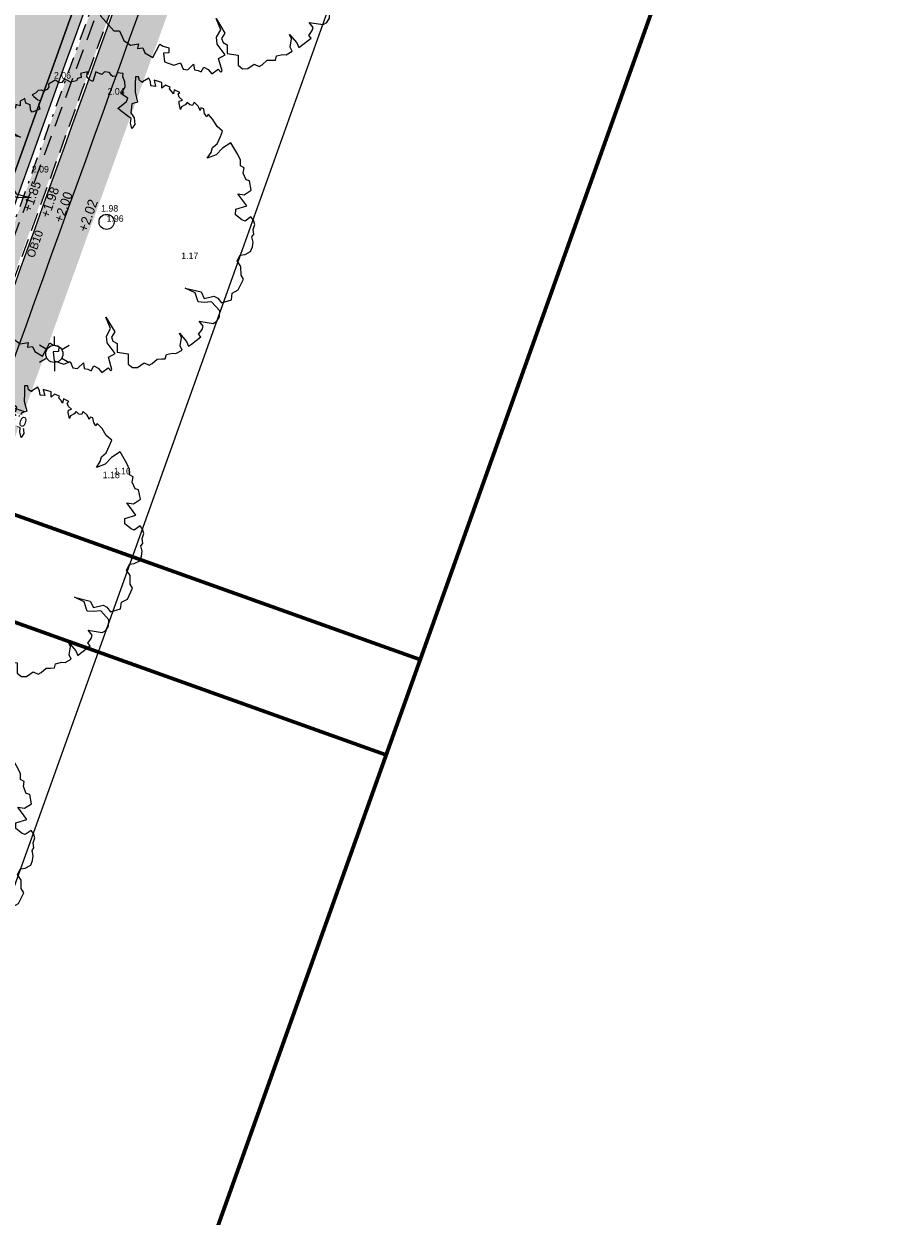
# Model space of a CAD drawing. Header units: metres. Extents: x 134157 to 138734, y 451157 to 455772.
# Tile 191 of 256: x 136425 to 136457, y 453375 to 453419. Entities that reach past the tile are written whole.
import ezdxf

# ---------------------------------------------------------------- set-up
doc = ezdxf.new("R2010")
doc.units = ezdxf.units.M
doc.linetypes.add('DASHDOT__G2', pattern=[1.2, 0.6, -0.3, 0, -0.3])
doc.linetypes.add('HIDDEN__G5', pattern=[1.125, 0.75, -0.375])
for name, color, linetype, lineweight in [('-DR-alg-bladkaders viewports', 7, 'Continuous', 60), ('-DR-bs-boom', 253, 'Continuous', 13), ('-DR-bs-inr-lichtmast', 253, 'Continuous', 13), ('-DR-nw-rio-HWA 125', 170, 'HIDDEN__G5', 13), ('-DR-nw-vh-arc-tegels 300x300x45', 253, 'Continuous', 9)]:
    doc.layers.add(name, color=color, linetype=linetype, lineweight=lineweight)
doc.layers.add('-DR-alg-hulplijnen kantverharding asflast nieuwe fietsstraat', color=7, linetype='Continuous', true_color=0xff9429, plot=False)
for name, color, linetype in [('-DR-alg-projectgrens 1-200', 3, 'PROJECTGRENS_1-200'), ('-DR-bs-txt-hoogtemaat', 253, 'Continuous'), ('-DR-nw-maatvoering', 3, 'Continuous'), ('-DR-nw-txt-hoogtemaat', 2, 'Continuous'), ('-DR-nw-vh-band 10x20 ob', 2, 'HIDDEN__G5'), ('-DR-nw-vh-band 5-20x25', 2, 'DASHDOT__G2'), ('-DR-nw-vh-kantverharding', 3, 'Continuous'), ('-DR-nw-vh-txt-kantopsluitingen', 2, 'Continuous')]:
    doc.layers.add(name, color=color, linetype=linetype)
doc.layers.add('-DR-nw-gr-arc-gras', color=7, linetype='Continuous', true_color=0xb5d5a4)
doc.layers.add('-DR-nw-vh-arc-asfalt fietsstraat rood', color=7, linetype='Continuous', lineweight=9, true_color=0xdfbfc7)
doc.layers.add('-DR-nw-vh-arc-sbs kf bruinrood rabat halfsteens', color=7, linetype='Continuous', lineweight=9, true_color=0xb88485)
doc.layers.add('-DR-nw-vh-arc-halfverharding stabilizer', color=7, linetype='Continuous', lineweight=9, true_color=0xe2e1c1, transparency=0.1)
doc.layers.add('-DR-nw-vh-kantverharding halfverharding stabilizer', color=7, linetype='Continuous', true_color=0xe2e1c1, transparency=0.1)
doc.styles.add('18_200', font='romans', dxfattribs={"width": 0.8, "height": 0.36})
doc.styles.add('Drong', font='txt', dxfattribs={"height": 1.8})
doc.linetypes.add('PROJECTGRENS_1-200', pattern='A,0.32,-0.13,[133,ltypeshp.shx,S=0.13,R=0,X=-0.13,Y=0],-0.13,1.27', length=1.85)
doc.dimstyles.new('Drong', dxfattribs={"dimtxt": 1.8, "dimasz": 2.5, "dimexe": 0, "dimexo": 0, "dimgap": 0.9, "dimtad": 1, "dimzin": 0, "dimdsep": 46, "dimtxsty": 'Drong', "dimblk": 'dimblk-wit', "dimcen": 0, "dimse1": 1, "dimse2": 1, "dimclrd": 256, "dimclre": 1, "dimclrt": 7, "dimadec": 0, "dimazin": 0, "dimtfac": 1, "dimtmove": 0, "dimatfit": 3, "dimfxl": 1, "dimtolj": 1, "dimtzin": 0, "dimarcsym": 0})
pattern_1 = [(228.0127875, (0.54864, 0.7619999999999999), (-6.096000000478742, -6.857999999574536), [0.102516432, -10.1491450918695]), (184.969741, (0.4800599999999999, 0.6858), (9.143999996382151, 0.7620000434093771), [0.175921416, -17.41621466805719]), (132.5104471, (0.3048, 0.6705599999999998), (7.620000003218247, -8.381999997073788), [0.124044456, -12.28041683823]), (267.273689, (0.00762, 0.4800599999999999), (0.7620000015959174, 15.23999999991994), [0.160201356, -15.8599312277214]), (292.83365418, (0, 0.32004), (-3.810000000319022, 9.143999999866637), [0.15709011, -15.5519423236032]), (357.2736889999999, (0.06096, 0.17526), (-15.23999999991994, 0.7620000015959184), [0.160201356, -15.8599312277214]), (37.69424047, (0.22098, 0.16764), (-9.905999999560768, -7.620000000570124), [0.211858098, -20.9739345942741]), (72.25532837, (0.38862, 0.29718), (5.334000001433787, 16.76399999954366), [0.200015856, -19.8015769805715]), (121.42956562, (0.4495799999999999, 0.48768), (-6.096000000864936, 9.905999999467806), [0.1607439, -15.9136637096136]), (175.2363583, (0.36576, 0.6248400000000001), (8.381999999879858, -0.7620000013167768), [0.183513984, -8.992181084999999]), (222.3974378, (0.18288, 0.64008), (-9.143999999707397, -8.382000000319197), [0.237323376, -23.4950317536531]), (138.81407483, (0.7619999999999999, 0.47244), (-5.333999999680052, 4.572000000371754), [0.08100136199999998, -8.0191697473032]), (171.4692344, (0.70104, 0.52578), (9.906000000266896, -1.523999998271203), [0.154104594, -15.256391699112]), (225, (0.54864, 0.54864), (-1.06581410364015e-16, -0.7620000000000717), [0.107762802, -0.9698679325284]), (203.19859051, (0.4953, 0.64008), (3.810000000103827, 1.5239999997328), [0.05803239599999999, -5.745186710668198]), (291.80140949, (0.44196, 0.61722), (-0.7620000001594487, 2.285999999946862), [0.082069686, -4.021425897]), (30.96375653, (0.47244, 0.5410200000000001), (2.286000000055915, 1.523999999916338), [0.133295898, -4.309889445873]), (161.56505118, (0.5867399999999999, 0.6096), (1.524000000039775, -0.761999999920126), [0.096386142, -2.3132694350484]), (16.389540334, (0, 0.61722), (7.620000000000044, 2.286000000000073), [0.1350264, -13.3676480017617]), (70.34617594, (0.12954, 0.65532), (-3.048000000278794, -8.381999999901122), [0.113279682, -11.21466470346]), (293.19859051, (0.5867399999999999, 0.7619999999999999), (-1.523999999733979, 3.810000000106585), [0.11606403, -5.687155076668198]), (343.6104596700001, (0.6324599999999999, 0.65532), (-7.620000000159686, 2.285999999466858), [0.1350264, -13.367648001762]), (339.44395478, (0, 0.14478), (-3.809999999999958, 1.524000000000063), [0.1302105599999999, -6.3803202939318]), (294.7751406, (0.12192, 0.09906), (-3.810000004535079, 8.381999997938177), [0.109101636, -10.801078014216]), (66.80140949, (0.59436, 0), (1.523999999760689, 3.810000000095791), [0.11606403, -5.687155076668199]), (17.35402464, (0.64008, 0.10668), (-9.905999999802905, -3.048000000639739), [0.127734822, -12.64571279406]), (69.44395478, (0.22098, 0), (-1.524000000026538, -3.809999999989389), [0.06510527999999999, -6.445425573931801]), (101.309932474, (0.54864, 0), (-0.7620000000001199, 3.048000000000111), [0.03885437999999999, -3.8465984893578]), (165.963756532, (0.5410200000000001, 0.0381), (2.285999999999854, -0.7619999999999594), [0.15709011, -2.9847163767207]), (186.00900596, (0.38862, 0.0762), (7.61999999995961, 0.762000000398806), [0.1455801, -14.4124094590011]), (303.69006753, (0.47244, 0.47244), (-0.7620000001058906, 1.523999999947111), [0.109897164, -2.637532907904]), (353.15722659, (0.5334, 0.3809999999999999), (12.9540000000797, -1.523999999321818), [0.191867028, -18.9948027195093]), (60.9453959, (0.7239, 0.35814), (-3.048000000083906, -5.333999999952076), [0.078452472, -7.766817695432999]), (90, (0.7619999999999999, 0.42672), (-0.7619999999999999, 0.7619999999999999), [0.04572, -0.7162799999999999]), (120.25643716, (0.37338, 0.09906), (3.047999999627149, -5.334000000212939), [0.105860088, -10.48018223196]), (48.01278749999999, (0.32004, 0.1905), (6.096000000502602, 6.857999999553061), [0.205032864, -10.0466286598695]), (0, (0.4572, 0.3429), (0.7619999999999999, 0.7619999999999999), [0.19812, -0.5638799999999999]), (325.3048465, (0.65532, 0.3429), (7.620000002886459, -5.333999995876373), [0.120482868, -11.927795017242]), (254.0546040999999, (0.75438, 0.27432), (-0.761999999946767, -3.048000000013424), [0.110948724, -5.4364950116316]), (207.64597536, (0.7239, 0.16764), (-14.478000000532, -7.619999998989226), [0.18064353, -17.8837393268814]), (175.42607874, (0.5638799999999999, 0.08381999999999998), (-9.905999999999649, 0.7619999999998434), [0.191108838, -18.919753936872])]
pattern_2 = [(115.3356253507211, (136419.7180158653, 453326.2367068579), (-0.2236810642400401, -0.1059037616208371), [0.06, -0.187485]), (205.3356253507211, (136419.7180158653, 453326.2367068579), (0.1059037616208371, -0.22368106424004), [0.06, -0.187485])]

# ---------------------------------------------------------------- blocks, each defined once
blk = doc.blocks.new('Boom bestaand 1')
blk.add_lwpolyline([(-0.06117739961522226, 0.3922887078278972), (-0.07359350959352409, 0.4116751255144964), (-0.08696696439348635, 0.4224718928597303), (-0.09262495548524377, 0.4414945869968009), (-0.1106275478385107, 0.4615454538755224), (-0.1241971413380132, 0.4751490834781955), (-0.1453325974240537, 0.4640004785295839), (-0.1728176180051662, 0.4610569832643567), (-0.1945372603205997, 0.4533219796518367), (-0.1891622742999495, 0.4455616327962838), (-0.2017040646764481, 0.4431737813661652), (-0.2067805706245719, 0.4443676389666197), (-0.2172318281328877, 0.4470540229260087), (-0.223502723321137, 0.4395920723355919), (-0.2169333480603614, 0.4339209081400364), (-0.2270861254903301, 0.4339209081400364), (-0.2330585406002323, 0.4330255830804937), (-0.2498892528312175, 0.4257264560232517), (-0.242749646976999, 0.416712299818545), (-0.2476345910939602, 0.4092003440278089), (-0.2589076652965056, 0.4043176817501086), (-0.2543983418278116, 0.3953035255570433), (-0.2532710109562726, 0.3814065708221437), (-0.2457557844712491, 0.3746459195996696), (-0.2660470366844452, 0.3787774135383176), (-0.2728107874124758, 0.3821577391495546), (-0.2716834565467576, 0.3934255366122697), (-0.2848353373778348, 0.3874160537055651), (-0.2964840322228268, 0.3881672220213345), (-0.2987384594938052, 0.3953035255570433), (-0.3145206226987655, 0.3821577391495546), (-0.3028719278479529, 0.3735190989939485), (-0.3141447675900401, 0.3720167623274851), (-0.3231631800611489, 0.3686364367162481), (-0.3276722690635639, 0.3731435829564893), (-0.3404482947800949, 0.3607491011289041), (-0.3359389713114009, 0.3464764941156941), (-0.3526397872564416, 0.353711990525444), (-0.3702979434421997, 0.3325317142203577), (-0.3491079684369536, 0.3290017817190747), (-0.3568775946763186, 0.3155875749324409), (-0.37100416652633, 0.3198237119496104), (-0.3837182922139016, 0.3191176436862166), (-0.3801864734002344, 0.2951135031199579), (-0.3780675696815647, 0.2944074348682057), (-0.3886625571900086, 0.2873474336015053), (-0.4013764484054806, 0.2901714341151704), (-0.4056142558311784, 0.2802872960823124), (-0.3837182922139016, 0.2704032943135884), (-0.3589967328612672, 0.2591071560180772), (-0.3250928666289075, 0.2534590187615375), (-0.327212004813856, 0.2336908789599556), (-0.3180296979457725, 0.228042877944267), (-0.3010777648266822, 0.2188648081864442), (-0.2820069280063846, 0.2223948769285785), (-0.2608169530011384, 0.2153347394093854), (-0.2523411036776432, 0.2012146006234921), (-0.2699992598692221, 0.2040386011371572), (-0.2834196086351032, 0.2118046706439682), (-0.2947208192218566, 0.2047446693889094), (-0.3321562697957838, 0.1849765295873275), (-0.3413385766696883, 0.2202768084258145), (-0.350520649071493, 0.2287488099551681), (-0.3724168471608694, 0.2146288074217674), (-0.3879560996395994, 0.2358089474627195), (-0.4042018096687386, 0.2414569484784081), (-0.4225661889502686, 0.2414569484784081), (-0.4315337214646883, 0.2467254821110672), (-0.4415591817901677, 0.229188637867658), (-0.4324549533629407, 0.2223948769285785), (-0.435986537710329, 0.2110987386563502), (-0.4423434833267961, 0.2082747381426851), (-0.4530205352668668, 0.2066837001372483), (-0.4612717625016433, 0.1920817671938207), (-0.457176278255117, 0.18003446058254), (-0.4670650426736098, 0.170150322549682), (-0.472715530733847, 0.1652082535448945), (-0.4472877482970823, 0.1440281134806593), (-0.4564700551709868, 0.1355561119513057), (-0.4705966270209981, 0.1320260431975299), (-0.4840167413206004, 0.1397921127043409), (-0.4882547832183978, 0.1171998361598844), (-0.4847231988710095, 0.1157878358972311), (-0.4748346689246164, 0.1136699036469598), (-0.4769535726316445, 0.1009617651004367), (-0.4713028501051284, 0.09460769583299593), (-0.4748346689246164, 0.0748395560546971), (-0.4931990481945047, 0.06071941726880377), (-0.4854294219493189, 0.04730521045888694), (-0.4875485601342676, 0.04024520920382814), (-0.5016751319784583, 0.03036107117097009), (-0.4974370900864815, 0.00494493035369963), (-0.4896674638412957, 0.002120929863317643), (-0.4832352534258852, -0.006023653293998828), (-0.4832352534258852, -0.0211265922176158), (-0.4885680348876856, -0.02468023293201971), (-0.4921233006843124, -0.03534115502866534), (-0.4876793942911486, -0.04689045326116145), (-0.4867905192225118, -0.05932826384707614), (-0.4796799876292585, -0.05666299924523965), (-0.4645700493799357, -0.04866734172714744), (-0.459237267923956, -0.04156006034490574), (-0.449460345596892, -0.05310935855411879), (-0.4325726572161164, -0.05488624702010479), (-0.4341562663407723, -0.082442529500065), (-0.4438616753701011, -0.08442230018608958), (-0.4591129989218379, -0.0788789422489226), (-0.4694125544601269, -0.08976781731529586), (-0.4852582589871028, -0.08739209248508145), (-0.4834755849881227, -0.1044182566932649), (-0.4690165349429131, -0.1107536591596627), (-0.4787219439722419, -0.1222364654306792), (-0.4698088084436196, -0.1279778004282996), (-0.4666397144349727, -0.1420344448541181), (-0.471197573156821, -0.1534835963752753), (-0.4672833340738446, -0.1649416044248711), (-0.4544219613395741, -0.1649416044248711), (-0.4219893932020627, -0.1780763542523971), (-0.409966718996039, -0.1657799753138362), (-0.389277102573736, -0.1643826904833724), (-0.3736199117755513, -0.1512478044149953), (-0.3909544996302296, -0.175281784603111), (-0.4052137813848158, -0.175281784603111), (-0.4169567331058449, -0.1934470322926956), (-0.4393239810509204, -0.1892550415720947), (-0.4502279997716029, -0.2060228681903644), (-0.4429587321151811, -0.2225112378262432), (-0.4293484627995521, -0.2253992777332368), (-0.4239762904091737, -0.2366267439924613), (-0.4254414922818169, -0.2510271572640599), (-0.418848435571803, -0.2612782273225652), (-0.4122553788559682, -0.2603019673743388), (-0.4066391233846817, -0.2695767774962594), (-0.4012669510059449, -0.2747023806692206), (-0.3966274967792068, -0.2734819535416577), (-0.3924762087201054, -0.2805602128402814), (-0.3993135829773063, -0.2847094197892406), (-0.3905228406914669, -0.2961809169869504), (-0.3763599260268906, -0.2947164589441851), (-0.3702552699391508, -0.2952046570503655), (-0.3690343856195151, -0.3047234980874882), (-0.3739181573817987, -0.307164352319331), (-0.3790460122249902, -0.3110695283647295), (-0.3685879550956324, -0.3301182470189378), (-0.3402060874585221, -0.3273904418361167), (-0.3249566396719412, -0.2991245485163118), (-0.2839884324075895, -0.301203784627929), (-0.2610645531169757, -0.2728350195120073), (-0.2463278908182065, -0.2450116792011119), (-0.2053925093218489, -0.2390105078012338), (-0.1868351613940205, -0.2166427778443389), (-0.1742816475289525, -0.1980938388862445), (-0.189564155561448, -0.2362827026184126), (-0.2026635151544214, -0.2526493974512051), (-0.2201291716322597, -0.2531949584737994), (-0.2283163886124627, -0.2755626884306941), (-0.2392323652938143, -0.2810182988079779), (-0.2370492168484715, -0.2946571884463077), (-0.2506941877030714, -0.313205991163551), (-0.2790760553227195, -0.3219349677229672), (-0.2898422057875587, -0.3303738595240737), (-0.3172829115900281, -0.3367933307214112), (-0.3145534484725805, -0.3612149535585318), (-0.3303818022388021, -0.3661248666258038), (-0.3025457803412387, -0.3906749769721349), (-0.2927212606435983, -0.3884927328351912), (-0.2779845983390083, -0.3917659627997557), (-0.2528775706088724, -0.3874016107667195), (-0.2548309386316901, -0.4015582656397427), (-0.2470641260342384, -0.4137096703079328), (-0.2372707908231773, -0.4130346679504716), (-0.235920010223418, -0.4234984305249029), (-0.2440246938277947, -0.4329495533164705), (-0.2234253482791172, -0.4440884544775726), (-0.2183598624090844, -0.4397003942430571), (-0.2102551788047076, -0.4400378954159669), (-0.1991112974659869, -0.448814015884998), (-0.1899934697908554, -0.4440884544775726), (-0.1778364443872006, -0.4484763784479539), (-0.1639910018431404, -0.4505016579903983), (-0.1606139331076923, -0.4451010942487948), (-0.1548731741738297, -0.4572524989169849), (-0.1555486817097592, -0.4613030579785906), (-0.1400145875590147, -0.4626531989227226), (-0.1312346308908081, -0.4505016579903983), (-0.1096221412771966, -0.4258612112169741), (-0.1072582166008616, -0.4238359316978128), (-0.1116481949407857, -0.448814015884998), (-0.1194152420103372, -0.4525269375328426), (-0.1102974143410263, -0.4619780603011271), (-0.09917651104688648, -0.4806846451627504), (-0.0889794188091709, -0.4840821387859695), (-0.07470325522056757, -0.4752485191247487), (-0.04819058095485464, -0.4976722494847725), (-0.02779592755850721, -0.489518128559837), (-0.01080061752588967, -0.4915566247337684), (0.01571205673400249, -0.4976722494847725), (0.02862852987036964, -0.4827231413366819), (0.05582116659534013, -0.4820436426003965), (0.071993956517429, -0.4570290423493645), (0.06901628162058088, -0.4348673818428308), (0.07565379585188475, -0.4119102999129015), (0.07964846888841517, -0.3923569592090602), (0.09273351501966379, -0.4155685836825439), (0.1039107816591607, -0.4277820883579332), (0.107454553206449, -0.4465849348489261), (0.1024933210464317, -0.4680038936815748), (0.1298861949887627, -0.4784885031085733), (0.1932751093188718, -0.4575098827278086), (0.2000920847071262, -0.4399570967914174), (0.2363148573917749, -0.4392229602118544), (0.2586511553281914, -0.4253239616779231), (0.2652219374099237, -0.3991058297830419), (0.2784183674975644, -0.4080994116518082), (0.2832172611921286, -0.3913114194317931), (0.3018123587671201, -0.3913114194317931), (0.326405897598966, -0.3733243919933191), (0.2952141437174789, -0.333752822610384), (0.3048114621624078, -0.3265580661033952), (0.3174374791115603, -0.3112487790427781), (0.3330041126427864, -0.3181641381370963), (0.326405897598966, -0.3349519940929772), (0.3551905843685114, -0.3435858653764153), (0.3780989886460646, -0.3188560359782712), (0.379279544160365, -0.2960093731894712), (0.401676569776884, -0.2960093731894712), (0.4096398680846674, -0.282577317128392), (0.4001834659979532, -0.2572057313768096), (0.4185987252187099, -0.2621805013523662), (0.4260642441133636, -0.2522309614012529), (0.4345253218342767, -0.2442711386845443), (0.4230780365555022, -0.2298441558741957), (0.436516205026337, -0.2193970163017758), (0.4544336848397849, -0.2139247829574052), (0.4479634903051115, -0.1885531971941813), (0.4609038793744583, -0.1840758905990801), (0.4584154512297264, -0.1786035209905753), (0.4161100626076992, -0.1731311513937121), (0.4136216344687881, -0.1477595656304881), (0.370818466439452, -0.158206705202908), (0.3489192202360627, -0.1512419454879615), (0.331499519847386, -0.1288552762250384), (0.2901896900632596, -0.1278603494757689), (0.3473717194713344, -0.1208556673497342), (0.359271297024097, -0.1377579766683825), (0.3736761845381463, -0.1383840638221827), (0.385575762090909, -0.1283677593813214), (0.411880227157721, -0.1402620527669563), (0.4319217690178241, -0.108961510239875), (0.4632366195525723, -0.1221077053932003), (0.4795203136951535, -0.1133435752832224), (0.4857834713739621, -0.09769330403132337), (0.4807698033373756, -0.07176879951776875), (0.4942572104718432, -0.05941110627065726), (0.493133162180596, -0.04817669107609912), (0.486239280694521, -0.02690144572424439), (0.4917654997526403, -0.01309223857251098), (0.4961864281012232, -0.001492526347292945), (0.4851339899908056, 0.007345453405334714), (0.4884496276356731, 0.0283353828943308), (0.4939758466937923, 0.03827811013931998), (0.4917654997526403, 0.06147753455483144), (0.47629189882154, 0.06092516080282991), (0.4530819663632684, 0.07583911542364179), (0.4365033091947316, 0.07583911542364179), (0.4718709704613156, 0.0863340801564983), (0.4890022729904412, 0.0863340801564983), (0.486239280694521, 0.09793392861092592), (0.4760560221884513, 0.1367859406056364), (0.4651348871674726, 0.1328873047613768), (0.4549940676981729, 0.1500411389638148), (0.4464131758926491, 0.157058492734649), (0.4261315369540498, 0.1516005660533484), (0.4510936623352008, 0.1913660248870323), (0.4495335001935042, 0.2054008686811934), (0.4401727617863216, 0.2194358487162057), (0.4214510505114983, 0.2287924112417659), (0.3832275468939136, 0.2155372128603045), (0.3754267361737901, 0.1921458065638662), (0.3660659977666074, 0.174212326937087), (0.3340829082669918, 0.1773311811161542), (0.3067805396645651, 0.1531599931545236), (0.3395434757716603, 0.1968240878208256), (0.3637257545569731, 0.1976037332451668), (0.3691863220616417, 0.2303518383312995), (0.3801072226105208, 0.2397084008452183), (0.399609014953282, 0.2443866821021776), (0.4034444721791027, 0.2789633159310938), (0.3841832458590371, 0.2902883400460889), (0.3824474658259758, 0.3130016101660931), (0.3562703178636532, 0.3433174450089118), (0.3405645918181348, 0.3413551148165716), (0.3140610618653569, 0.3521479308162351), (0.2924656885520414, 0.3482232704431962), (0.2787229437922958, 0.3649030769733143), (0.2826493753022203, 0.3806015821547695), (0.2816678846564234, 0.4012060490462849), (0.2696121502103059, 0.4131463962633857), (0.2559704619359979, 0.4211935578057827), (0.2376325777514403, 0.4247699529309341), (0.2327126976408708, 0.4339348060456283), (0.2168346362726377, 0.4384054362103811), (0.2036403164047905, 0.4500289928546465), (0.1886569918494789, 0.4518171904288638), (0.1756539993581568, 0.4483018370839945), (0.1805619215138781, 0.4247540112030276), (0.1727090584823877, 0.4169046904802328), (0.1491504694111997, 0.4041495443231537), (0.1324630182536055, 0.4119988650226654), (0.1367428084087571, 0.4496134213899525), (0.08730905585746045, 0.4384901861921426), (0.09908835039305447, 0.4571323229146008), (0.09418019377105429, 0.4846048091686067), (0.06375046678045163, 0.4914729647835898), (0.05589760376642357, 0.4826424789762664), (0.03135728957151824, 0.4826424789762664), (0.01663305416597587, 0.4924541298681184), (0.005835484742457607, 0.4836236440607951), (-0.01138269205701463, 0.4909806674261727), (-0.0324473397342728, 0.4904917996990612), (-0.07724476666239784, 0.4849998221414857), (-0.07173439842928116, 0.451695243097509), (-0.05985273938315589, 0.4236270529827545), (-0.06117739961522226, 0.3922887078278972)])
blk.add_circle((0, 0), 0.02512965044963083)
blk = doc.blocks.new('LICHTMAST')
at = {"ltscale": 0.1}
for p, q in [((7.258176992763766e-11, 0.1265625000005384), (1.560705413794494e-10, 0.2531250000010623)), ((-0.1096064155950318, 0.0632812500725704), (-0.2192125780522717, 0.1265625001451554)), ((0.1096064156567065, 0.06328124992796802), (0.2192125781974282, 0.126562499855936)), ((-0.1096064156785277, -0.06328124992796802), (-0.2192125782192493, -0.126562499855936)), ((-9.440998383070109e-11, -0.126562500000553), (-1.778917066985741e-10, -0.2531250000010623)), ((0.1096064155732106, -0.06328125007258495), (0.2192125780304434, -0.1265625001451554))]:
    blk.add_line(p, q, dxfattribs=at)
blk.add_circle((-1.091416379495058e-11, 0), 0.1265625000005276, dxfattribs=at)
at = {"style": '18_200', "width": 0.8}
blk.add_attdef('HOOGTE', (0.2466893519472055, 0.2423579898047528), '', height=0.25, dxfattribs=at)
blk = doc.blocks.new('dimblk-wit')
at = {"color": 7}
blk.add_line((2.842170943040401e-14, -0.3333333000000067), (-2.842170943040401e-14, 0.3333333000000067), dxfattribs=at)
blk.add_solid([(0, 0), (-0.7999999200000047, 0.1999999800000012), (-0.7999999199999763, -0.1999999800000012)], dxfattribs=at)
blk = doc.blocks.new('*D721')
at = {"layer": '-DR-nw-maatvoering', "lineweight": -2, "transparency": 16777216}
for p, q in [((136423.1041189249, 453405.2520272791), (136422.6330116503, 453405.4195323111)), ((136424.8943265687, 453404.6155081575), (136425.3654338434, 453404.4480031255))]:
    blk.add_line(p, q, dxfattribs=at)
at = {"layer": 'Defpoints', "color": 0, "transparency": 16777216}
for p in [(136423.6310464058, 453405.2415163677), (136424.4790395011, 453404.9400073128)]:
    blk.add_point(p, dxfattribs=at)
at = {"layer": '-DR-nw-maatvoering', "lineweight": -2, "transparency": 16777216, "xscale": 0.5, "yscale": 0.5, "zscale": 0.5, "rotation": 340.4268500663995}
blk.add_blockref('dimblk-wit', (136423.5752261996, 453405.0845222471), dxfattribs=at)
at = {"layer": '-DR-nw-maatvoering', "color": 7, "transparency": 16777216, "insert": (136425.008039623, 453404.1890794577), "char_height": 0.36, "attachment_point": 5, "rotation": 160.42685006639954, "style": 'Drong', "bg_fill": 3, "box_fill_scale": 1.1, "bg_fill_color": 256, "bg_fill_true_color": 13158600, "bg_fill_transparency": 0}
blk.add_mtext('\\A1;0.90', dxfattribs=at)
at = {"layer": '-DR-nw-maatvoering', "lineweight": -2, "transparency": 16777216}
blk.add_line((136423.5752261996, 453405.0845222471), (136424.423219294, 453404.7830131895), dxfattribs=at)
at = {"layer": 'Defpoints', "color": 0, "transparency": 16777216}
blk.add_point((136424.423219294, 453404.7830131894), dxfattribs=at)
at = {"layer": '-DR-nw-maatvoering', "lineweight": -2, "transparency": 16777216, "xscale": 0.5, "yscale": 0.5, "zscale": 0.5, "rotation": 160.4268500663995}
blk.add_blockref('dimblk-wit', (136424.423219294, 453404.7830131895), dxfattribs=at)

msp = doc.modelspace()

# ---------------------------------------------------------------- hatches: boundary and pattern name
at = {"layer": '-DR-nw-gr-arc-gras', "transparency": 33554687}
h = msp.add_hatch(dxfattribs=at)
h.set_pattern_fill('AGR-BOLLEN', color=256, scale=0.1, pattern_type=2)
h.set_pattern_definition(pattern_2)
edge = h.paths.add_edge_path()
edge.add_arc((-7000776.809524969, 3043164.567559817), 7592527.997363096, 340.0567505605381, 340.0572256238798)
edge.add_line((136455.7815594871, 453494.2542758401), (136455.1236032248, 453494.4934109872))
edge.add_arc((380495.2223584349, 364992.5484406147), 259592.3035530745, 160.0666568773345, 160.0804453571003)
edge.add_line((136433.832290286, 453435.7615323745), (136433.813485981, 453435.768343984))
edge.add_line((136433.813485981, 453435.768343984), (136432.1794965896, 453431.2550945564))
edge.add_line((136432.1794965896, 453431.2550945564), (136432.198303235, 453431.2482893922))
edge.add_line((136432.198303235, 453431.2482893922), (136431.6776287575, 453429.8696050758))
edge.add_line((136431.6776287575, 453429.8696050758), (136432.3363505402, 453429.6312341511))
edge.add_line((136432.3363505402, 453429.6312341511), (136434.3092713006, 453435.0765756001))
h = msp.add_hatch(dxfattribs=at)
h.set_pattern_fill('AGR-BOLLEN', color=256, scale=0.1, pattern_type=2)
h.set_pattern_definition(pattern_2)
edge = h.paths.add_edge_path()
edge.add_line((136486.7030920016, 453573.6087743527), (136485.7630611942, 453573.9498639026))
edge.add_line((136485.7630611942, 453573.9498639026), (136435.7588951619, 453436.1401403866))
edge.add_arc((149594.4053380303, 448661.5340770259), 13998.10127369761, 160.0567307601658, 160.2977033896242)
edge.add_line((136415.7944574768, 453380.7558908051), (136415.2888679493, 453379.3437739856))
edge.add_line((136415.2888679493, 453379.3437739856), (136417.827, 453378.5290000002))
edge.add_line((136417.827, 453378.5290000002), (136420.5020000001, 453386.1220000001))
edge.add_line((136420.5020000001, 453386.1220000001), (136418.9871024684, 453386.7016044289))
edge.add_arc((149703.627760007, 448622.0326909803), 14113.24722573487, 160.0572265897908, 160.2691215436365, ccw=False)
edge.add_line((136436.698916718, 453435.7990253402), (136486.7030920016, 453573.6087743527))
h = msp.add_hatch(dxfattribs=at)
h.set_pattern_fill('AGR-BOLLEN', color=256, scale=0.1, pattern_type=2)
h.set_pattern_definition(pattern_2)
edge = h.paths.add_edge_path()
edge.add_line((136423.1386227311, 453404.1672681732), (136423.8163245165, 453406.0489635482))
edge.add_arc((136584.9900082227, 453352.3424600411), 169.8862703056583, 158.7735784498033, 161.5708287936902, ccw=False)
edge.add_line((136426.6293421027, 453413.8505429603), (136429.4571478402, 453421.678572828))
edge.add_line((136429.4571478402, 453421.678572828), (136431.7567054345, 453428.0326059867))
edge.add_line((136431.7567054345, 453428.0326059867), (136431.0985755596, 453428.271262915))
edge.add_line((136431.0985755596, 453428.271262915), (136428.8177752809, 453421.9100956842))
edge.add_line((136428.8177752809, 453421.9100956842), (136421.5369047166, 453401.7253126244))
edge.add_line((136421.5369047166, 453401.7253126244), (136414.2279320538, 453381.4229840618))
edge.add_line((136414.2279320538, 453381.4229840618), (136414.8873433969, 453381.1865213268))
edge.add_arc((148662.0436754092, 448996.794253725), 13008.29480665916, 160.1954577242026, 160.3030045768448, ccw=False)
at = {"layer": '-DR-nw-vh-arc-asfalt fietsstraat rood', "transparency": 33554687}
h = msp.add_hatch(color=256, dxfattribs=at)
h.dxf.hatch_style = 1
h.paths.add_polyline_path([(136427.2999171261, 453431.8791033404, 0.0006071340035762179), (136415.7538046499, 453399.8882846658), (136419.7061011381, 453398.4672454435, -0.0006071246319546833), (136431.2485721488, 453430.4479765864)])
at = {"layer": '-DR-nw-vh-arc-halfverharding stabilizer'}
h = msp.add_hatch(dxfattribs=at)
h.set_pattern_fill('GRAVEL', color=256, scale=0.03)
h.set_pattern_definition(pattern_1)
edge = h.paths.add_edge_path()
edge.add_arc((149594.4051952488, 448661.5341287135), 13998.10112184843, 160.056730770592, 160.1210719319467)
edge.add_line((136430.4054762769, 453421.3604297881), (136429.5579639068, 453421.6633060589))
edge.add_line((136429.5579639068, 453421.6633060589), (136431.8848026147, 453428.0925262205))
edge.add_line((136431.8848026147, 453428.0925262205), (136431.1326662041, 453428.3652726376))
edge.add_line((136431.1326662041, 453428.3652726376), (136431.6435381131, 453429.7755953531))
edge.add_line((136431.6435381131, 453429.7755953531), (136432.3961144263, 453429.5026894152))
edge.add_arc((142963.7539072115, 451066.381297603), 6945.716473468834, 160.0483543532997, 160.1092854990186, ccw=False)
edge.add_line((136434.9128665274, 453436.4471184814), (136435.7588942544, 453436.1401378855))
h = msp.add_hatch(dxfattribs=at)
h.set_pattern_fill('GRAVEL', color=256, scale=0.03)
h.set_pattern_definition(pattern_1)
edge = h.paths.add_edge_path()
edge.add_arc((149594.4053450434, 448661.5340745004), 13998.10128115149, 160.1210719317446, 160.2968823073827)
edge.add_line((136415.8620880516, 453380.9447475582), (136415.7943246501, 453380.7555198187))
edge.add_line((136415.7943246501, 453380.7555198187), (136414.9471479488, 453381.0593155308))
edge.add_arc((149594.4033351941, 448661.5347979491), 13998.99914506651, 160.1973606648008, 160.2977033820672, ccw=False)
edge.add_line((136423.2327092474, 453404.1333900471), (136423.9104061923, 453406.0150719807))
edge.add_arc((149594.404205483, 448661.5344865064), 13999.00006940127, 160.155232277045, 160.1891749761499, ccw=False)
edge.add_line((136426.7234036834, 453413.8165956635), (136429.5579639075, 453421.6633060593))
edge.add_line((136429.5579639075, 453421.6633060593), (136430.4054762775, 453421.3604297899))
at = {"layer": '-DR-nw-vh-arc-sbs kf bruinrood rabat halfsteens', "transparency": 33554687}
h = msp.add_hatch(color=256, dxfattribs=at)
h.dxf.hatch_style = 1
h.paths.add_polyline_path([(136427.5554583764, 453432.5843892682), (136427.1816790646, 453432.7198294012), (136424.5639213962, 453425.4926671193), (136423.9177065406, 453423.7059364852), (136423.4360548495, 453422.37714321), (136421.3080778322, 453416.4875951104), (136415.3874744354, 453400.0199978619), (136415.7538046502, 453399.8882846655, -0.000620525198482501)])
h = msp.add_hatch(color=256, dxfattribs=at)
h.dxf.hatch_style = 1
h.paths.add_polyline_path([(136428.6177229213, 453422.0038161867), (136428.6173005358, 453422.0039691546), (136429.2642696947, 453423.7904267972), (136429.2639079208, 453423.7905578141, -0.0001372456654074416), (136431.8802876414, 453431.0172735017), (136431.504215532, 453431.1535444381, 0.000620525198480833), (136419.7061011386, 453398.4672454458), (136420.0825103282, 453398.3319083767, -0.000449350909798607)])
at = {"layer": '-DR-nw-vh-arc-tegels 300x300x45'}
h = msp.add_hatch(dxfattribs=at)
h.set_pattern_fill('AVH-TEGEL_200X200_HALFST', color=256, scale=2, angle=71, pattern_type=2)
h.set_pattern_definition([(71, (0, 0), (-0.05887645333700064, 0.443321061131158), [0.4, -0.4]), (161, (0, 0), (-0.1302272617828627, -0.3782074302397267), [])])
edge = h.paths.add_edge_path()
edge.add_line((136421.8395658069, 453419.2831621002), (136421.510429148, 453419.4021959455))
edge.add_line((136421.510429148, 453419.4021959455), (136415.6057996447, 453421.5259241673))
edge.add_line((136415.6057996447, 453421.5259241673), (136414.841115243, 453419.3998620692))
edge.add_line((136414.841115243, 453419.3998620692), (136414.5527468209, 453418.5937231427))
edge.add_line((136414.5527468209, 453418.5937231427), (136417.1532697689, 453417.6634756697))
edge.add_line((136417.1532697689, 453417.6634756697), (136418.665618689, 453417.1197140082))
edge.add_line((136418.665618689, 453417.1197140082), (136418.9479255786, 453417.0182111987))
edge.add_line((136418.9479255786, 453417.0182111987), (136420.736878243, 453416.3749972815))
edge.add_line((136420.736878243, 453416.3749972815), (136420.8394355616, 453416.6576416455))
edge.add_line((136420.8394355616, 453416.6576416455), (136421.120531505, 453416.5556461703))
edge.add_arc((149594.4041396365, 448661.5345089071), 14005.19999986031, 160.1428210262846, 160.1524733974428, ccw=False)
edge.add_line((136421.9217761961, 453418.7748245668), (136421.6866419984, 453418.8597475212))
edge.add_line((136421.6866419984, 453418.8597475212), (136421.8395658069, 453419.2831621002))

# ---------------------------------------------------------------- linework, layer by layer
at = {"layer": '-DR-alg-bladkaders viewports'}
for points in [[(136568.476038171, 453755.2266495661), (136374.4304852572, 453212.2148098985), (136325.7559652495, 453229.6086740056), (136519.8015181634, 453772.6205136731)], [(136391.2011182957, 453412.7486244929), (136439.8756383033, 453395.3547603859)], [(136438.6286932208, 453391.865342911), (136389.9541732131, 453409.2592070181)]]:
    msp.add_lwpolyline(points, dxfattribs=at)
at = {"layer": '-DR-alg-hulplijnen kantverharding asflast nieuwe fietsstraat'}
for points in [[(136615.5574884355, 453953.711278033), (136612.5988155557, 453946.9774368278), (136593.3968481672, 453893.9480587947), (136588.980006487, 453881.7567302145), (136586.9296896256, 453874.6504554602, -0.01588767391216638), (136585.9525370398, 453871.6277406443), (136586.3288476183, 453871.4914783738), (136577.7383367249, 453847.7673755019, 0.004101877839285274), (136569.551446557, 453824.5650928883, -0.004267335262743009), (136561.0217986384, 453800.4168774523), (136429.6486940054, 453438.3572199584, 0.002151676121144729), (136389.0241510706, 453324.8767131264), (136377.1192577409, 453291.1651317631), (136363.7665480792, 453256.9101376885), (136363.728095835, 453256.80125087)], [(136620.467022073, 453951.9335331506), (136618.8898399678, 453946.4661328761, -0.01664357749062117), (136617.8615883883, 453943.301182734), (136595.3671784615, 453881.1791853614, -0.01664357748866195), (136594.1306749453, 453878.0896433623), (136591.8416891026, 453872.87998761, 0.01163646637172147), (136590.9554707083, 453870.7283732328), (136590.605185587, 453869.7904456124), (136590.2290830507, 453869.9266325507), (136581.6874133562, 453846.3374126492, 0.004101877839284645), (136573.5234525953, 453823.2001137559, -0.004267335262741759), (136564.9699280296, 453798.9843013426), (136433.5968233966, 453436.9246438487, 0.002151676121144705), (136392.9844638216, 453323.4781699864), (136381.0570405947, 453289.7027897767), (136367.704330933, 453255.4477957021), (136367.6831793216, 453255.3878998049)]]:
    msp.add_lwpolyline(points, format="xyb", dxfattribs=at)
at = {"layer": '-DR-alg-projectgrens 1-200', "flags": 128}
msp.add_lwpolyline([(136721.4614126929, 454206.1355023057), (136727.4976405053, 454223.7516176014), (136730.5812698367, 454232.7175398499), (136734.459636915, 454243.958702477), (136738.0329631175, 454254.3057511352), (136742.1831830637, 454266.2662668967), (136750.5682339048, 454290.8423468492), (136760.392604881, 454319.4555148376), (136770.6655345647, 454349.3284017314), (136772.7130334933, 454355.2375255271), (136774.612293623, 454360.472703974), (136776.997639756, 454366.9996510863), (136784.3060310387, 454387.2082632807), (136790.3390255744, 454404.0832479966), (136797.3108895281, 454423.3603418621), (136807.0580164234, 454450.0933327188), (136800.6459823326, 454453.198166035), (136770.1293263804, 454470.8392502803), (136763.4628964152, 454464.3928177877), (136767.2219767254, 454456.488320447), (136768.446774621, 454452.9019010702), (136769.6121362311, 454448.5390902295), (136767.1901857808, 454443.6044278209), (136763.9804044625, 454431.78523306), (136763.4980324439, 454430.8065072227), (136764.7847718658, 454430.2215349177), (136759.6495878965, 454419.8651471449), (136760.2067292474, 454419.6135889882), (136758.3051672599, 454415.7551963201), (136757.4333557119, 454413.9278402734), (136755.5135803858, 454410.0369911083), (136754.9933739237, 454410.2920303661), (136749.8722845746, 454399.961884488), (136748.6156828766, 454400.5846870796), (136748.5476600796, 454400.4476262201), (136744.2871101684, 454402.5470422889), (136738.7603675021, 454389.7184848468), (136744.8285157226, 454387.0620129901), (136753.5165828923, 454383.2585824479), (136750.4454420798, 454376.2315008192), (136747.3001386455, 454368.9990925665), (136747.7019947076, 454368.8213485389), (136745.4212838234, 454363.6575167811), (136743.7712198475, 454359.8818756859), (136741.4736476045, 454354.7148318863), (136741.1067372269, 454354.8779031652), (136737.9448004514, 454347.8529095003), (136734.8598097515, 454340.7764631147), (136727.1932653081, 454344.1813445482), (136720.3972555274, 454330.2850260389), (136716.7051284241, 454321.7301903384), (136725.346156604, 454317.8856269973), (136722.1987328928, 454310.8074680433), (136718.1447215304, 454301.4878099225), (136714.1306750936, 454292.7129706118), (136709.7479071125, 454294.6405861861), (136707.0898129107, 454288.6071570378), (136709.5730063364, 454287.5058452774), (136709.5303924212, 454287.4102007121), (136709.6165589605, 454287.3713784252), (136709.4237179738, 454286.9446664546), (136712.1181323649, 454285.7683394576), (136724.4053834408, 454280.40601671), (136724.3945406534, 454280.3722835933), (136724.5601275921, 454280.3013177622), (136719.3266368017, 454264.6213396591), (136718.5536664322, 454264.2788026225), (136712.1490699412, 454267.0433062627), (136705.336609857, 454251.4945309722), (136713.1547930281, 454248.121823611), (136713.6296653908, 454247.1066979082), (136703.3628736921, 454216.0173112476), (136702.5296078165, 454215.6645962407), (136697.2997799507, 454218.0132068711), (136691.6561519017, 454205.1929293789), (136698.1691824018, 454202.2869482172), (136696.0848427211, 454197.5466439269), (136697.1157620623, 454197.0663415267), (136693.3404436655, 454185.7705750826), (136691.210382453, 454179.7988425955), (136691.1538561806, 454179.8178830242), (136689.2565954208, 454174.4702634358), (136688.6774819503, 454172.9217348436), (136686.6454361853, 454167.8593180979), (136686.7931511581, 454167.8056035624), (136683.4987278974, 454158.7287245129), (136679.6202492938, 454148.1614205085), (136677.5444797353, 454142.3922816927), (136675.6007311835, 454137.0209764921), (136671.7597944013, 454126.4011512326), (136667.0848490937, 454113.482877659), (136666.3102427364, 454113.053488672), (136658.5208628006, 454114.6506270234), (136655.4003561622, 454098.9824757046), (136661.0921995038, 454097.8246970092), (136661.2694465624, 454097.5188971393), (136621.349557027, 453987.8626198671), (136614.3766500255, 453990.9632921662), (136611.9345853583, 453985.5300270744), (136608.3745413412, 453987.1196889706), (136605.0140629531, 453979.7732868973), (136610.3679676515, 453977.3856095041), (136616.0993917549, 453974.9109095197), (136616.4180735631, 453974.2166734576), (136608.3939134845, 453952.1359851), (136599.9096817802, 453929.478839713), (136596.3332416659, 453930.8470697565), (136596.7025780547, 453931.8007739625), (136592.690606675, 453933.3568103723), (136592.5823684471, 453933.1112699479), (136587.1666087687, 453935.2079171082), (136587.1133719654, 453935.1014435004), (136586.9083803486, 453935.1996247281), (136584.7297915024, 453936.2519309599), (136573.4195847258, 453911.8970551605), (136576.9058538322, 453910.2265512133), (136577.7550063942, 453910.8166572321), (136581.7099004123, 453908.9229534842), (136581.7799016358, 453907.8909354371), (136588.3553676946, 453904.7426533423), (136581.3567526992, 453890.2881160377), (136584.4079268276, 453889.2178739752), (136581.9197178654, 453882.301448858), (136582.601412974, 453881.5813248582), (136581.1418997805, 453877.4782788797), (136580.1304940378, 453877.2808890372), (136578.3012561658, 453872.1036821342), (136578.9859669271, 453871.382111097), (136577.5259187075, 453867.3093859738), (136576.5394092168, 453867.189688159), (136574.6538962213, 453861.98977681), (136575.3566261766, 453861.2190729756), (136573.8594803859, 453857.0977611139), (136572.8232828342, 453856.8578539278), (136568.249353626, 453844.0563549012), (136569.0513033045, 453843.7225085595), (136568.2464862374, 453841.9862897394), (136569.9158138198, 453841.290025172), (136566.691677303, 453833.861641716), (136560.7574092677, 453836.4857936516), (136555.1930274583, 453823.5555627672), (136563.2068687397, 453820.3295449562), (136562.2441309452, 453817.9379810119), (136562.0591054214, 453818.0124640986), (136558.0189829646, 453808.0140820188), (136558.2177359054, 453807.9345808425), (136557.146456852, 453805.2522943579), (136555.4765638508, 453804.5556952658), (136553.6709496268, 453802.5003809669), (136552.6116124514, 453799.6979788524), (136545.819509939, 453781.4219849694), (136541.6467416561, 453783.3564375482), (136534.7495119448, 453768.6800804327), (136539.5245390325, 453766.4507703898), (136534.8143601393, 453753.8676775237), (136534.7894609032, 453753.8794224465), (136534.3789931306, 453752.8726532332), (136534.1824946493, 453752.9602354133), (136532.9256728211, 453749.6674104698), (136533.0985091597, 453749.602870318), (136532.77218899, 453748.7054898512), (136532.5839993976, 453748.7919034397), (136530.4572875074, 453743.0847201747), (136530.6272958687, 453743.0222472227), (136516.4928875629, 453704.5919896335), (136514.575213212, 453699.2202106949), (136492.1808605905, 453636.4012384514), (136492.7364887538, 453636.2041439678), (136489.1572213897, 453626.3411628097), (136485.0791461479, 453628.2492913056), (136478.1599331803, 453613.7876420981), (136483.141269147, 453611.4793990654), (136461.8669452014, 453552.9396374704), (136457.3540634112, 453554.5816234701), (136454.0603581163, 453545.4167166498), (136458.6475220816, 453543.7758212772), (136443.5980798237, 453501.592848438), (136436.3907746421, 453504.1747130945), (136430.8235818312, 453488.6271941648), (136437.0201776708, 453486.3930706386), (136418.281595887, 453434.8107571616), (136413.2269505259, 453420.0854028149), (136407.3638935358, 453401.4661517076), (136407.0557727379, 453400.0561749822), (136406.4665228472, 453398.4505571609), (136401.8966078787, 453385.5921225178), (136395.3318336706, 453388.7007154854), (136389.2312719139, 453376.078577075), (136397.1570315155, 453372.3532588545), (136391.911147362, 453357.7907900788), (136390.9651849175, 453355.4642337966), (136388.6235607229, 453350.3706501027), (136384.3016725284, 453352.2735136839), (136382.1263952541, 453347.5437823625), (136391.3584262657, 453344.2432470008), (136383.1677707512, 453321.6603605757), (136378.5877845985, 453323.3619825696), (136367.2822209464, 453291.7912231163), (136367.8712875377, 453291.2269459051), (136363.5182685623, 453279.254771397), (136362.0909635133, 453275.2765894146), (136356.4323903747, 453259.569842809), (136355.262189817, 453256.3102995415), (136348.5726876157, 453237.8761680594), (136370.775556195, 453230.2716276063), (136374.3282028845, 453240.6944996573), (136372.7667498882, 453241.8029445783), (136382.1628450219, 453267.9422245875), (136384.5513140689, 453274.6494235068), (136388.9803415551, 453286.6560762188), (136393.3454927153, 453297.2873242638), (136406.6642593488, 453334.2694553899), (136411.9238963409, 453350.354626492), (136416.7539045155, 453363.9489705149), (136418.4542781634, 453363.3413411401), (136423.3000193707, 453376.9015325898), (136421.6494725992, 453377.4913563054), (136422.5155630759, 453379.9171508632), (136425.0142394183, 453387.0502269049), (136430.1278896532, 453401.328665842), (136433.0083524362, 453409.3639565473), (136437.5004329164, 453421.9731824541), (136444.4243294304, 453441.3025602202), (136447.8979184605, 453451.0434338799), (136454.6682700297, 453469.8543763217), (136458.2536723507, 453479.6664804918), (136467.6469558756, 453501.9207482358), (136478.4219470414, 453531.4654507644), (136485.603188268, 453551.2589262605), (136497.2694431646, 453583.741326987), (136504.055722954, 453602.5864304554), (136505.8321386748, 453601.9516274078), (136510.6778798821, 453615.5118188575), (136508.9321515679, 453616.135655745), (136511.5808207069, 453623.4955055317), (136513.5804099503, 453629.0529882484), (136518.6733328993, 453642.8883030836), (136519.0149258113, 453643.4042401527), (136522.6804117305, 453653.6195636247), (136522.6635908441, 453653.9569708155), (136523.620007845, 453656.5936863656), (136528.7299313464, 453670.9263864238), (136534.7565171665, 453688.0032128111), (136543.6203036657, 453712.7675529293), (136551.3516967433, 453734.3803307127), (136563.424559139, 453767.6797093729), (136566.6093728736, 453776.6542540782), (136569.182089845, 453777.966221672), (136577.4871501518, 453774.8672349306), (136583.8733999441, 453792.7031141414), (136575.9242361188, 453795.6221844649), (136575.2048938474, 453797.1547002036), (136576.9970202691, 453801.8114875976), (136581.9561870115, 453815.4244153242), (136586.2693690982, 453827.2739153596), (136591.5049732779, 453840.8399544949), (136603.7576335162, 453874.9465804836), (136606.2042554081, 453881.9388386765), (136608.1801962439, 453887.6124979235), (136608.4708316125, 453887.6159140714), (136610.0707009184, 453888.6729705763), (136612.8771625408, 453896.3339426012), (136616.9170365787, 453896.1940089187), (136618.8456614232, 453897.1870353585), (136619.3801401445, 453898.5042341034), (136644.1569869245, 453889.689088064), (136649.2588358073, 453888.4308618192), (136662.9156093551, 453886.0172650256), (136671.3737691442, 453885.3668483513), (136676.8695800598, 453884.9502829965), (136677.7948190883, 453897.1571040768), (136672.5559660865, 453897.5541928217), (136667.4469275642, 453898.4601088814), (136645.4097219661, 453906.1142123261), (136624.7787032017, 453913.5469389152), (136625.183977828, 453914.8310296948), (136624.3902644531, 453916.7566582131), (136621.3764649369, 453919.2331142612), (136624.2836680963, 453927.3222319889), (136623.2809361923, 453929.1355906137), (136623.2097707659, 453929.1919285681), (136624.0852887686, 453931.6430470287), (136629.3043921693, 453946.5099176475), (136630.5405496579, 453950.1466132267), (136636.2425607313, 453965.6651292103), (136638.1912334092, 453964.9687700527), (136643.7184069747, 453980.5147983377), (136641.8291691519, 453981.18991842), (136651.2037302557, 454007.4234372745), (136658.5055284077, 454027.6418757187), (136665.4704804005, 454047.0063027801), (136669.4959243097, 454058.3571144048), (136675.353535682, 454074.4194390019), (136676.2577085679, 454077.0937356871), (136678.7468314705, 454083.7559183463), (136682.5256458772, 454094.1706507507), (136686.10090541, 454103.6393789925), (136687.0385480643, 454106.4749781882), (136697.7950263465, 454137.2417014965), (136697.717398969, 454137.2532407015), (136705.5554541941, 454159.7801565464), (136713.0779621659, 454181.7285563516), (136716.785401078, 454192.5146579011), (136718.1081245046, 454192.0419820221), (136722.9538657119, 454205.6021734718)], close=True, dxfattribs=at)
at = {"layer": '-DR-nw-rio-HWA 125', "flags": 128}
msp.add_lwpolyline([(136423.7722234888, 453407.5203867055), (136423.9428960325, 453407.9979921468), (136436.3931857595, 453441.6389990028)], dxfattribs=at)
at = {"layer": '-DR-nw-vh-band 10x20 ob', "ltscale": 0.9}
msp.add_lwpolyline([(136414.8865793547, 453381.186795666, -0.0008949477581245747), (136431.7058432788, 453427.8918861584)], format="xyb", dxfattribs=at)
at = {"layer": '-DR-nw-vh-band 5-20x25'}
msp.add_lwpolyline([(136414.6154629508, 453382.5058574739, -0.0008481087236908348), (136430.7068567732, 453427.1901701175)], format="xyb", dxfattribs=at)
at = {"layer": '-DR-nw-vh-kantverharding'}
for points in [[(136363.728095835, 453256.80125087), (136363.7665480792, 453256.9101376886), (136377.1192577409, 453291.1651317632), (136389.0241510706, 453324.8767131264, -0.002151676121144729), (136429.6486940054, 453438.3572199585), (136561.0217986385, 453800.4168774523, 0.004267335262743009), (136569.551446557, 453824.5650928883, -0.004101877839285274), (136577.738336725, 453847.767375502), (136586.3288476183, 453871.4914783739), (136585.9525370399, 453871.6277406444)], [(136367.6831793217, 453255.3878998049), (136367.704330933, 453255.4477957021), (136381.0570405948, 453289.7027897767), (136392.9844638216, 453323.4781699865, -0.002151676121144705), (136433.5968233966, 453436.9246438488), (136564.9699280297, 453798.9843013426, 0.004267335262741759), (136573.5234525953, 453823.2001137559, -0.004101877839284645), (136581.6874133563, 453846.3374126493), (136590.2290830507, 453869.9266325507), (136590.605185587, 453869.7904456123)], [(136392.187695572, 453320.0206781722), (136393.3616364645, 453323.3449754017, -0.002151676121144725), (136433.9728357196, 453436.7882080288), (136565.3459403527, 453798.8478655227, 0.004267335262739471), (136573.9017388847, 453823.0701157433, -0.004101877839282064), (136582.0635158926, 453846.2012257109), (136590.4689986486, 453869.4143430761)], [(136388.645266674, 453325.0050604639, -0.002151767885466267), (136429.2726816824, 453438.4936557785), (136433.4882348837, 453450.1115721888)], [(136414.9471479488, 453381.0593155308, -0.0008927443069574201), (136431.8844545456, 453428.0926524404, -0.0008927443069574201)]]:
    msp.add_lwpolyline(points, format="xyb", dxfattribs=at)

# ---------------------------------------------------------------- block references
at = {"layer": '-DR-bs-boom', "xscale": 11, "yscale": 11, "rotation": 293.3958673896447}
for p in [(136432.4240000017, 453422.347000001), (136428.3860000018, 453411.3990000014), (136424.3207780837, 453400.070401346), (136420.3270000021, 453388.9100000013)]:
    msp.add_blockref('Boom bestaand 1', p, dxfattribs=at)
at = {"layer": '-DR-bs-inr-lichtmast', "xscale": 2.5, "yscale": 2.5}
msp.add_blockref('LICHTMAST', (136426.4712956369, 453406.5627758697), dxfattribs=at)

# ---------------------------------------------------------------- texts
at = {"layer": '-DR-bs-txt-hoogtemaat', "style": 'Drong'}
msp.add_text('+2.02', height=0.36, rotation=70.33562535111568, dxfattribs=at).set_placement((136427.6661044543, 453410.9980829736))
at = {"layer": '-DR-bs-txt-hoogtemaat', "color": 253, "char_height": 0.24, "attachment_point": 7, "style": 'Drong'}
for s, insert in [('2.06', (136426.458, 453416.646, 2.056)), ('2.04', (136428.423, 453416.058, 2.041)), ('2.09', (136425.647, 453413.207, 2.093)), ('1.98', (136428.187, 453411.772, 1.981)), ('1.96', (136428.386, 453411.3989999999, 1.964)), ('1.17', (136431.125, 453410.037, 1.173)), ('1.18', (136428.245, 453402.003, 1.182)), ('1.16', (136428.648, 453402.1419999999, 1.158))]:
    msp.add_mtext(s, dxfattribs=dict(at, insert=insert))
at = {"layer": '-DR-nw-txt-hoogtemaat', "style": 'Drong'}
for s, p in [('+1.85', (136425.6103479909, 453411.7327085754)), ('+1.98', (136426.2714537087, 453411.5204231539)), ('+2.00', (136426.765156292, 453411.3439982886))]:
    msp.add_text(s, height=0.34, rotation=70.33562535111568, dxfattribs=at).set_placement(p)
at = {"layer": '-DR-nw-vh-txt-kantopsluitingen', "style": 'Drong'}
msp.add_text('OB10', height=0.3, rotation=70.16725193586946, dxfattribs=at).set_placement((136425.7252691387, 453410.059702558))

# ---------------------------------------------------------------- next in the draw order: dimensions: what is measured, and where the dimension line sits
at = {"layer": '-DR-nw-maatvoering'}
dim = msp.add_linear_dim(base=(136424.423219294, 453404.7830131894), p1=(136423.6310464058, 453405.2415163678), p2=(136424.4790395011, 453404.9400073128), angle=340.4268500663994, dimstyle='Drong', override={"dimtfill": 1}, dxfattribs=at)
dim.commit()
dim.dimension.update_dxf_attribs({"geometry": '*D721', "text_midpoint": (136425.1298802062, 453404.5317556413), "dimtype": 160})

# ---------------------------------------------------------------- next in the draw order: linework, layer by layer
at = {"layer": '-DR-alg-hulplijnen kantverharding asflast nieuwe fietsstraat'}
for points in [[(136615.5574884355, 453953.711278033), (136612.5988155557, 453946.9774368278), (136593.3968481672, 453893.9480587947), (136588.980006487, 453881.7567302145), (136586.9296896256, 453874.6504554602, -0.01588767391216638), (136585.9525370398, 453871.6277406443), (136586.3288476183, 453871.4914783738), (136577.7383367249, 453847.7673755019, 0.004101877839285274), (136569.551446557, 453824.5650928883, -0.004267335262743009), (136561.0217986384, 453800.4168774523), (136429.6486940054, 453438.3572199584, 0.002151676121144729), (136389.0241510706, 453324.8767131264), (136377.1192577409, 453291.1651317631), (136363.7665480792, 453256.9101376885), (136359.0794775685, 453243.6375652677)], [(136620.467022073, 453951.9335331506), (136618.8898399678, 453946.4661328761, -0.01664357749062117), (136617.8615883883, 453943.301182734), (136595.3671784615, 453881.1791853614, -0.01664357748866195), (136594.1306749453, 453878.0896433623), (136591.8416891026, 453872.87998761, 0.01163646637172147), (136590.9554707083, 453870.7283732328), (136590.605185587, 453869.7904456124), (136590.2290830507, 453869.9266325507), (136581.6874133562, 453846.3374126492, 0.004101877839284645), (136573.5234525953, 453823.2001137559, -0.004267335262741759), (136564.9699280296, 453798.9843013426), (136433.5968233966, 453436.9246438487, 0.002151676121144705), (136392.9844638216, 453323.4781699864), (136381.0570405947, 453289.7027897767), (136367.704330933, 453255.4477957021), (136363.0397903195, 453242.2390221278)]]:
    msp.add_lwpolyline(points, format="xyb", dxfattribs=at)
at = {"layer": '-DR-nw-vh-kantverharding'}
for points in [[(136359.0794775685, 453243.6375652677), (136363.7665480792, 453256.9101376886), (136377.1192577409, 453291.1651317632), (136389.0241510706, 453324.8767131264, -0.002151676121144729), (136429.6486940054, 453438.3572199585), (136561.0217986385, 453800.4168774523, 0.004267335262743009), (136569.551446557, 453824.5650928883, -0.004101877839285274), (136577.738336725, 453847.767375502), (136586.3288476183, 453871.4914783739), (136585.9525370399, 453871.6277406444)], [(136363.0397903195, 453242.2390221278), (136367.704330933, 453255.4477957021), (136381.0570405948, 453289.7027897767), (136392.9844638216, 453323.4781699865, -0.002151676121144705), (136433.5968233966, 453436.9246438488), (136564.9699280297, 453798.9843013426, 0.004267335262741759), (136573.5234525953, 453823.2001137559, -0.004101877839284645), (136581.6874133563, 453846.3374126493), (136590.2290830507, 453869.9266325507), (136590.605185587, 453869.7904456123)]]:
    msp.add_lwpolyline(points, format="xyb", dxfattribs=at)
at = {"layer": '-DR-nw-vh-kantverharding halfverharding stabilizer'}
msp.add_lwpolyline([(136370.2625884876, 453255.6779007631), (136383.2134454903, 453288.9019834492), (136395.1532065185, 453322.7123011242, -0.001073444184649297), (136415.2888679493, 453379.3437739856), (136415.7944574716, 453380.7558907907, -0.001051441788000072), (136435.7588942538, 453436.1401378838), (136510.2738295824, 453641.50067982)], format="xyb", dxfattribs=at)

doc.saveas('drawing.dxf')
